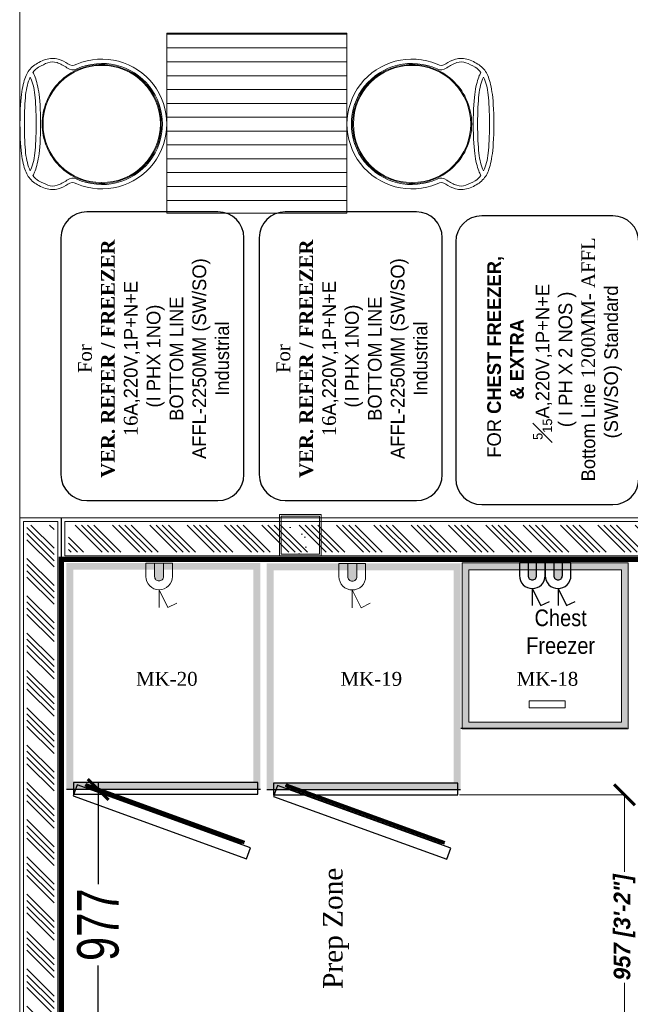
# Model space of a CAD drawing. Header units: millimetres. Extents: x 1277566 to 1493426, y 1039116 to 1145896.
# Tile 91 of 152: x 1368610 to 1370813, y 1136573 to 1140127. Entities that reach past the tile are written whole.
import ezdxf

# ---------------------------------------------------------------- set-up
doc = ezdxf.new("R2010")
doc.units = ezdxf.units.MM
doc.header["$PDMODE"] = 67
doc.linetypes.add('DASHED2', pattern=[0.375, 0.25, -0.125])
for name, color, linetype, lineweight in [('A - TEXT', 7, 'Continuous', 13), ('A Equipments', 7, 'Continuous', 5), ('CIVIL WALL HATCH', 7, 'Continuous', 5), ('CKD - Kit Text', 171, 'Continuous', 13), ('CKD Dimensions', 3, 'Continuous', 0), ('CKD-Electrical Point', 7, 'Continuous', 25), ('CKD-Electrical Text', 7, 'Continuous', 25), ('CKD-Equipements', 252, 'Continuous', 0), ('Comm BCAS Rejected', 1, 'Continuous', 9), ('EXISTING COLUMN', 5, 'Continuous', 20), ('FOH FURNITURE', 126, 'Continuous', 15), ('FRONT COUNTER', 214, 'Continuous', 18), ('Grey', 8, 'Continuous', 9), ('HATCH', 251, 'Continuous', 5), ('PLASTER', 252, 'Continuous', 9), ('tile finish', 32, 'Continuous', 9)]:
    doc.layers.add(name, color=color, linetype=linetype, lineweight=lineweight)
for name, color, linetype in [('Equipment Name', 8, 'Continuous'), ('FAINTEQUIP', 253, 'Continuous'), ('kitchen equip1', 8, 'Continuous')]:
    doc.layers.add(name, color=color, linetype=linetype)
doc.styles.add('CKD_Dimension Text', font='BOOKOS.TTF')
doc.styles.add('ROMANS', font='arial.ttf', dxfattribs={"width": 0.75})
doc.styles.add('STYLE1', font='GOTHIC.TTF', dxfattribs={"width": 0.9})
doc.styles.add('style12', font='BOOKOSI.TTF')
doc.styles.add('text', font='GOTHICBI.TTF')
doc.dimstyles.new('1.300', dxfattribs={"dimtxt": 150, "dimasz": 75, "dimexe": 25, "dimexo": 25, "dimgap": 15, "dimtad": 0, "dimdec": 0, "dimdsep": 46, "dimtxsty": 'ROMANS', "dimblk": 'ARCHTICK', "dimcen": 0.09, "dimdle": 25, "dimclrd": 256, "dimclre": 256, "dimclrt": 256, "dimadec": 1, "dimazin": 2, "dimtfac": 1, "dimtdec": 0, "dimtmove": 2, "dimatfit": 3, "dimldrblk": 'OPEN90', "dimfxl": 100, "dimtolj": 1, "dimtzin": 0, "dimlwe": -1, "dimarcsym": 0})
doc.dimstyles.new('CKD 6', dxfattribs={"dimtxt": 90, "dimasz": 75, "dimexe": 0, "dimexo": 6, "dimgap": 7.5, "dimtad": 0, "dimdec": 0, "dimzin": 1, "dimdsep": 46, "dimtxsty": 'text', "dimblk": 'ARCHTICK', "dimcen": 54, "dimdle": 0.0015, "dimclrd": 256, "dimclre": 256, "dimclrt": 256, "dimazin": 0, "dimtfac": 1, "dimtdec": 0, "dimtix": 1, "dimtmove": 0, "dimatfit": 3, "dimfxl": 1, "dimlwd": -1, "dimlwe": -1, "dimarcsym": 0})

# ---------------------------------------------------------------- blocks, each defined once
blk = doc.blocks.new('A$Cdc8c7812')
at = {"layer": 'HATCH'}
h = blk.add_hatch(dxfattribs=at)
h.set_pattern_fill('_USER', color=256, scale=50, style=0, pattern_type=0)
h.set_pattern_definition([(0, (865.34, 325), (0, 50), [])])
h.paths.add_polyline_path([(590.3, 0), (590.3, 650), (1240.3, 650), (1240.3, 0)])
at = {"layer": 'FOH FURNITURE'}
blk.add_lwpolyline([(590.3, 0), (590.3, 650), (1240.3, 650), (1240.3, 0)], close=True, dxfattribs=at)
for points in [[(355, 107.5, -0.414214), (140.3, 322.2, -0.414214), (355, 536.9), (355.7, 536.9, -0.414214), (570.4, 322.2, -0.414214), (355.7, 107.5), (355, 107.5)], [(355.7, 110.6, 0.414214), (567.2, 322.2, 0.414214), (355.7, 533.8), (355, 533.8, 0.414214), (143.5, 322.2, 0.414214), (355, 110.6), (355.7, 110.6)], [(1475.6, 107.5, 0.414214), (1690.3, 322.2, 0.414214), (1475.6, 536.9), (1475, 536.9, 0.414214), (1260.3, 322.2, 0.414214), (1475, 107.5), (1475.6, 107.5)], [(1475, 110.6, -0.414214), (1263.4, 322.2, -0.414214), (1475, 533.8), (1475.6, 533.8, -0.414214), (1687.2, 322.2, -0.414214), (1475.6, 110.6), (1475, 110.6)]]:
    blk.add_lwpolyline(points, format="xyb", close=True, dxfattribs=at)
for centre, radius, start, end in [((355.9, 322.2), 234.4, 247.2538, 112.7462), ((355.9, 322.2), 218.6, 245.5072, 114.4928), ((1474.8, 322.2), 234.4, 67.2538, 292.7462), ((1474.8, 322.2), 218.6, 65.5072, 294.4928)]:
    blk.add_arc(centre, radius, start, end, dxfattribs=at)
for points, knots in [([(265.3, 538.4), (253.2, 531.8), (242.6, 532.2), (233.5, 539.4), (224.4, 546.7), (212.6, 552.4), (198.3, 556.5), (183.9, 560.7), (168.4, 560), (151.9, 554.5), (135.3, 549.1), (121.1, 541.5), (109.2, 532), (97.2, 522.4), (88.2, 510.6), (82.2, 496.7), (76.3, 482.7), (71.2, 463.4), (67.1, 438.8), (63, 414.2), (60.7, 375.3), (60.3, 322.2)], [0, 0, 0, 0, 1, 1, 1, 2, 2, 2, 3, 3, 3, 4, 4, 4, 5, 5, 5, 6, 6, 6, 7, 7, 7, 7]), ([(265.3, 521.2), (254, 515.6), (242.2, 517), (229.9, 525.4), (217.7, 533.8), (205.7, 539.9), (193.9, 543.8), (182.2, 547.7), (171.2, 547.6), (160.9, 543.4), (150.5, 539.3), (139.5, 534), (127.7, 527.5), (120.1, 523.3), (113.2, 516.9), (107, 508)], [0, 0, 0, 0, 1, 1, 1, 2, 2, 2, 3, 3, 3, 4, 4, 4, 4.643615, 4.643615, 4.643615, 4.643615]), ([(1565.4, 538.4), (1577.5, 531.8), (1588.1, 532.2), (1597.2, 539.4), (1606.3, 546.7), (1618, 552.4), (1632.4, 556.5), (1646.8, 560.7), (1662.2, 560), (1678.8, 554.5), (1695.3, 549.1), (1709.6, 541.5), (1721.5, 532), (1733.5, 522.4), (1742.4, 510.6), (1748.4, 496.7), (1754.4, 482.7), (1759.5, 463.4), (1763.6, 438.8), (1767.7, 414.2), (1770, 375.3), (1770.4, 322.2)], [0, 0, 0, 0, 1, 1, 1, 2, 2, 2, 3, 3, 3, 4, 4, 4, 5, 5, 5, 6, 6, 6, 7, 7, 7, 7]), ([(1565.4, 521.2), (1576.7, 515.6), (1588.5, 517), (1600.8, 525.4), (1613, 533.8), (1625, 539.9), (1636.7, 543.8), (1648.5, 547.7), (1659.5, 547.6), (1669.8, 543.4), (1680.2, 539.3), (1691.2, 534), (1703, 527.5), (1710.6, 523.3), (1717.5, 516.9), (1723.7, 508)], [0, 0, 0, 0, 1, 1, 1, 2, 2, 2, 3, 3, 3, 4, 4, 4, 4.643615, 4.643615, 4.643615, 4.643615]), ([(107, 508), (109.2, 504.4), (111.1, 500.6), (112.8, 496.7), (118.8, 482.7), (123.9, 463.4), (128, 438.8), (132.1, 414.2), (134.4, 375.3), (134.8, 322.2)], [4.715926, 4.715926, 4.715926, 4.715926, 5, 5, 5, 6, 6, 6, 7, 7, 7, 7]), ([(1723.7, 508), (1721.5, 504.4), (1719.6, 500.6), (1717.8, 496.7), (1711.9, 482.7), (1706.8, 463.4), (1702.7, 438.8), (1698.6, 414.2), (1696.3, 375.3), (1695.9, 322.2)], [4.715926, 4.715926, 4.715926, 4.715926, 5, 5, 5, 6, 6, 6, 7, 7, 7, 7]), ([(97.5, 491.5), (97.5, 491.4), (97.4, 491.3), (97.4, 491.2), (89, 473.5), (83.5, 452.1), (80.7, 426.9), (78, 401.8), (76.4, 366.9), (76.1, 322.2)], [4.994579, 4.994579, 4.994579, 4.994579, 5, 5, 5, 6, 6, 6, 7, 7, 7, 7]), ([(97.5, 491.5), (97.6, 491.4), (97.6, 491.3), (97.7, 491.2), (106, 473.5), (111.6, 452.1), (114.4, 426.9), (117.1, 401.8), (118.7, 366.9), (119, 322.2)], [4.994579, 4.994579, 4.994579, 4.994579, 5, 5, 5, 6, 6, 6, 7, 7, 7, 7]), ([(1733.1, 491.5), (1733.1, 491.4), (1733.1, 491.3), (1733, 491.2), (1724.6, 473.5), (1719.1, 452.1), (1716.3, 426.9), (1713.6, 401.8), (1712, 366.9), (1711.7, 322.2)], [4.994579, 4.994579, 4.994579, 4.994579, 5, 5, 5, 6, 6, 6, 7, 7, 7, 7]), ([(1733.1, 491.5), (1733.2, 491.4), (1733.2, 491.3), (1733.3, 491.2), (1741.6, 473.5), (1747.2, 452.1), (1750, 426.9), (1752.7, 401.8), (1754.3, 366.9), (1754.6, 322.2)], [4.994579, 4.994579, 4.994579, 4.994579, 5, 5, 5, 6, 6, 6, 7, 7, 7, 7]), ([(265.3, 106), (253.2, 112.6), (242.6, 112.3), (233.4, 105), (224.3, 97.8), (212.7, 92.1), (198.6, 87.9), (184.5, 83.8), (169, 84.5), (152.2, 89.9), (135.4, 95.4), (121, 102.9), (109.1, 112.5), (97.2, 122.1), (88.3, 133.8), (82.3, 147.8), (76.3, 161.7), (71.2, 181), (67.1, 205.7), (63, 230.3), (60.7, 269.1), (60.3, 322.2)], [0, 0, 0, 0, 1, 1, 1, 2, 2, 2, 3, 3, 3, 4, 4, 4, 5, 5, 5, 6, 6, 6, 7, 7, 7, 7]), ([(97.5, 153), (97.5, 153.1), (97.5, 153.2), (97.4, 153.2), (89, 171), (83.5, 192.4), (80.7, 217.5), (78, 242.7), (76.4, 277.6), (76.1, 322.2)], [4.995195, 4.995195, 4.995195, 4.995195, 5, 5, 5, 6, 6, 6, 7, 7, 7, 7]), ([(97.5, 153), (97.6, 153.1), (97.6, 153.2), (97.7, 153.2), (106, 171), (111.6, 192.4), (114.4, 217.5), (117.1, 242.7), (118.7, 277.6), (119, 322.2)], [4.995195, 4.995195, 4.995195, 4.995195, 5, 5, 5, 6, 6, 6, 7, 7, 7, 7]), ([(107, 136.4), (109.2, 140.1), (111.1, 143.8), (112.8, 147.8), (118.8, 161.7), (123.9, 181), (128, 205.7), (132.1, 230.3), (134.4, 269.1), (134.8, 322.2)], [4.716382, 4.716382, 4.716382, 4.716382, 5, 5, 5, 6, 6, 6, 7, 7, 7, 7]), ([(1565.4, 106), (1577.5, 112.6), (1588.1, 112.3), (1597.3, 105), (1606.4, 97.8), (1618, 92.1), (1632.1, 87.9), (1646.2, 83.8), (1661.7, 84.5), (1678.5, 89.9), (1695.3, 95.4), (1709.7, 102.9), (1721.6, 112.5), (1733.5, 122.1), (1742.4, 133.8), (1748.4, 147.8), (1754.4, 161.7), (1759.5, 181), (1763.6, 205.7), (1767.7, 230.3), (1770, 269.1), (1770.4, 322.2)], [0, 0, 0, 0, 1, 1, 1, 2, 2, 2, 3, 3, 3, 4, 4, 4, 5, 5, 5, 6, 6, 6, 7, 7, 7, 7]), ([(1723.7, 136.4), (1721.5, 140.1), (1719.6, 143.8), (1717.9, 147.8), (1711.9, 161.7), (1706.8, 181), (1702.7, 205.7), (1698.6, 230.3), (1696.3, 269.1), (1695.9, 322.2)], [4.716382, 4.716382, 4.716382, 4.716382, 5, 5, 5, 6, 6, 6, 7, 7, 7, 7]), ([(1733.1, 153), (1733.1, 153.1), (1733.1, 153.2), (1733, 153.2), (1724.6, 171), (1719.1, 192.4), (1716.3, 217.5), (1713.6, 242.7), (1712, 277.6), (1711.7, 322.2)], [4.995195, 4.995195, 4.995195, 4.995195, 5, 5, 5, 6, 6, 6, 7, 7, 7, 7]), ([(1733.1, 153), (1733.2, 153.1), (1733.2, 153.2), (1733.3, 153.2), (1741.6, 171), (1747.2, 192.4), (1750, 217.5), (1752.7, 242.7), (1754.3, 277.6), (1754.6, 322.2)], [4.995195, 4.995195, 4.995195, 4.995195, 5, 5, 5, 6, 6, 6, 7, 7, 7, 7]), ([(265.3, 123.3), (254, 128.8), (242.2, 127.4), (229.8, 119), (217.5, 110.6), (205.7, 104.5), (194.5, 100.8), (183.2, 97), (172.2, 97.1), (161.4, 101.1), (150.5, 105.2), (139.3, 110.5), (127.6, 116.9), (120, 121.1), (113.2, 127.6), (107, 136.4)], [0, 0, 0, 0, 1, 1, 1, 2, 2, 2, 3, 3, 3, 4, 4, 4, 4.64397, 4.64397, 4.64397, 4.64397]), ([(1565.4, 123.3), (1576.7, 128.8), (1588.5, 127.4), (1600.8, 119), (1613.2, 110.6), (1625, 104.5), (1636.2, 100.8), (1647.4, 97), (1658.5, 97.1), (1669.3, 101.1), (1680.1, 105.2), (1691.4, 110.5), (1703.1, 116.9), (1710.7, 121.1), (1717.5, 127.6), (1723.7, 136.4)], [0, 0, 0, 0, 1, 1, 1, 2, 2, 2, 3, 3, 3, 4, 4, 4, 4.64397, 4.64397, 4.64397, 4.64397])]:
    blk.add_open_spline(points, degree=3, knots=knots, dxfattribs=at)
blk = doc.blocks.new('_ARCHTICK')
at = {"color": 0, "linetype": 'ByBlock', "const_width": 0.15}
blk.add_lwpolyline([(-0.5, -0.5), (0.5, 0.5)], dxfattribs=at)
blk = doc.blocks.new('*D163')
at = {"layer": 'CKD Dimensions', "transparency": 16777216}
for p, q in [((1370197.4, 1137329.4), (1370792.3, 1137329.4)), ((1370723.3, 1136372.7), (1370792.3, 1136372.7))]:
    blk.add_line(p, q, dxfattribs=at)
at = {"layer": 'CKD Dimensions', "color": 30, "transparency": 16777216}
for p, q in [((1370792.3, 1137329.4), (1370792.3, 1137051.5)), ((1370792.3, 1136372.7), (1370792.3, 1136650.6))]:
    blk.add_line(p, q, dxfattribs=at)
at = {"layer": 'Defpoints', "color": 0, "transparency": 16777216}
for p in [(1370191.4, 1137329.4, 0), (1370717.3, 1136372.7), (1370792.3, 1136372.7)]:
    blk.add_point(p, dxfattribs=at)
at = {"layer": 'CKD Dimensions', "color": 30, "transparency": 16777216, "xscale": 75, "yscale": 75, "zscale": 75}
for p, rotation in [((1370792.3, 1137329.4), 90), ((1370792.3, 1136372.7), 270)]:
    blk.add_blockref('_ARCHTICK', p, dxfattribs=dict(at, rotation=rotation))
at = {"layer": 'CKD Dimensions', "transparency": 16777216, "insert": (1370792.3, 1136851.1), "char_height": 60, "attachment_point": 5, "rotation": 90, "style": 'text'}
blk.add_mtext('957 [3\'-2"]', dxfattribs=at)
blk = doc.blocks.new('*D154')
at = {"layer": 'CKD-Equipements', "lineweight": -2, "transparency": 16777216}
for p, q in [((1368892.9, 1137373.4), (1368892.9, 1136999.3)), ((1368892.9, 1136346.7), (1368892.9, 1136720.8))]:
    blk.add_line(p, q, dxfattribs=at)
at = {"layer": 'CKD-Equipements', "linetype": 'DASHED2', "transparency": 16777216}
for p, q in [((1368803.4, 1137348.4), (1368917.9, 1137348.4)), ((1368803.8, 1136371.7), (1368917.9, 1136371.7))]:
    blk.add_line(p, q, dxfattribs=at)
at = {"layer": 'Defpoints', "color": 0, "transparency": 16777216}
for p in [(1368778.4, 1137348.4, 0), (1368778.8, 1136371.7), (1368892.9, 1136371.7)]:
    blk.add_point(p, dxfattribs=at)
at = {"layer": 'CKD-Equipements', "lineweight": -2, "transparency": 16777216, "xscale": 75, "yscale": 75, "zscale": 75}
for p, rotation in [((1368892.9, 1137348.4), 90), ((1368892.9, 1136371.7), 270)]:
    blk.add_blockref('_ARCHTICK', p, dxfattribs=dict(at, rotation=rotation))
at = {"layer": 'CKD-Equipements', "transparency": 16777216, "insert": (1368892.9, 1136860.1), "char_height": 150, "attachment_point": 5, "rotation": 90, "style": 'ROMANS', "bg_fill": 3, "box_fill_scale": 1.1, "bg_fill_color": 256, "bg_fill_true_color": 13158600, "bg_fill_transparency": 0}
blk.add_mtext('\\A1;977', dxfattribs=at)
blk = doc.blocks.new('_Open90')
at = {"color": 0, "linetype": 'ByBlock', "lineweight": -2}
for p, q in [((-0.5, 0.5), (0, 0)), ((0, 0), (-1, 0)), ((0, 0), (-0.5, -0.5))]:
    blk.add_line(p, q, dxfattribs=at)
blk = doc.blocks.new('A$C41F15E28')
at = {"layer": 'CKD-Electrical Point'}
blk.add_hatch(color=7, dxfattribs=at).paths.add_polyline_path([(15.5, 0), (-15.5, 0), (-15.5, -46.4, 0.414214), (0, -61.9, 0.414214), (15.5, -46.4)])
at = {"layer": 'CKD-Electrical Point', "color": 7}
for p, q in [((0, -92.9), (-31, -154.8)), ((0, -92.9), (0, -154.8)), ((-31, -154.8), (-61.9, -139.3))]:
    blk.add_line(p, q, dxfattribs=at)
blk.add_lwpolyline([(-46.4, 0), (46.4, 0), (46.4, -46.4, -0.414214), (0, -92.9), (0, -92.9, -0.414214), (-46.4, -46.4), (-46.4, 0)], format="xyb", dxfattribs=at)
blk.add_lwpolyline([(-15.5, 0), (15.5, 0), (15.5, -46.4, -0.414214), (0, -61.9, -0.414214), (-15.5, -46.4)], format="xyb", close=True, dxfattribs=at)
blk = doc.blocks.new('WQEREYTI')
at = {"layer": 'CKD-Electrical Point', "lineweight": 0}
blk.add_hatch(color=4, dxfattribs=at).paths.add_polyline_path([(5560326.96, 630080.87), (5560326.96, 630079.63), (5560328.82, 630079.63, 0.414214), (5560329.44, 630080.25, 0.414214), (5560328.82, 630080.87)])
at = {"layer": 'CKD-Electrical Point', "color": 4, "lineweight": 0}
for p, q in [((5560330.68, 630080.25), (5560333.16, 630080.25)), ((5560330.68, 630080.25), (5560333.16, 630079.01)), ((5560333.16, 630079.01), (5560332.54, 630077.77))]:
    blk.add_line(p, q, dxfattribs=at)
blk.add_lwpolyline([(5560326.96, 630078.39), (5560326.96, 630082.11), (5560328.82, 630082.11, -0.414214), (5560330.68, 630080.25), (5560330.68, 630080.25, -0.414214), (5560328.82, 630078.39), (5560326.96, 630078.39)], format="xyb", dxfattribs=at)
blk.add_lwpolyline([(5560326.96, 630079.63), (5560326.96, 630080.87), (5560328.82, 630080.87, -0.414214), (5560329.44, 630080.25, -0.414214), (5560328.82, 630079.63)], format="xyb", close=True, dxfattribs=at)

msp = doc.modelspace()

# ---------------------------------------------------------------- hatches: boundary and pattern name
at = {"layer": 'CIVIL WALL HATCH'}
h = msp.add_hatch(dxfattribs=at)
h.set_pattern_fill('ANSI34', color=256, scale=5, angle=90)
h.set_pattern_definition([(135, (185545.61, -46618.93), (-67.351921, -67.351921), []), (135, (185545.61, -46596.48), (-67.351921, -67.351921), []), (135, (185545.61, -46574.03), (-67.351921, -67.351921), []), (135, (185545.61, -46551.58), (-67.351921, -67.351921), [])])
h.paths.add_polyline_path([(1368733.9579, 1138302.9562), (1368733.7873, 1133832.4515), (1368635.7946, 1133832.4515), (1368635.9652, 1138302.9562)])
h = msp.add_hatch(dxfattribs=at)
h.set_pattern_fill('ANSI34', color=256, scale=5, angle=90)
h.set_pattern_definition([(135, (2559477.43, -24615.88), (-67.351921, -67.351921), []), (135, (2559477.43, -24593.43), (-67.351921, -67.351921), []), (135, (2559477.43, -24570.98), (-67.351921, -67.351921), []), (135, (2559477.43, -24548.53), (-67.351921, -67.351921), [])])
h.paths.add_polyline_path([(1368785.9652, 1138302.869), (1368785.9652, 1138204.8763), (1371995.3394, 1138204.8946), (1375023.4587, 1138204.894), (1375023.4587, 1138302.8868), (1371996.0983, 1138302.869)])
at = {"layer": 'EXISTING COLUMN', "linetype": 'Continuous'}
h = msp.add_hatch(dxfattribs=at)
h.set_pattern_fill('AR-CONC', color=256, style=2)
h.set_pattern_definition([(50, (515583.73, -27594.9), (182.184669, -15.939086), [19.05, -209.55]), (355, (515583.73, -27594.9), (-35.243421, 191.056845), [15.24, -167.640584]), (100.451445, (515598.91, -27596.23), (146.941247, 175.117752), [16.190009, -178.090245]), (46.1842, (515583.73, -27544.1), (271.07904, -42.042328), [28.575, -314.325]), (96.635558, (515606.32, -27547.6), (237.404134, 247.426125), [24.285023, -267.13561]), (351.184151, (515583.73, -27544.1), (237.404134, 247.426125), [22.859967, -251.45973]), (21, (515609.13, -27556.8), (151.614391, -102.265198), [19.05, -209.55]), (326, (515609.13, -27556.8), (61.802028, 184.187966), [15.24, -167.64]), (71.451445, (515621.77, -27565.32), (213.41642, 81.922769), [16.190009, -178.089938]), (37.5, (515583.73, -27594.9), (3.0886033, 84.555039), [0, -165.608, 0, -170.18, 0, -168.275]), (7.5, (515583.73, -27594.9), (66.8196625, 100.180575), [0, -97.028, 0, -161.798, 0, -64.135]), (327.5, (515527.09, -27594.9), (135.5905952, -5.728744), [0, -63.5, 0, -198.12, 0, -262.89]), (317.5, (515501.69, -27594.9), (148.129181, 25.426491), [0, -82.55, 0, -131.572, 0, -186.69])])
h.paths.add_polyline_path([(1369547.3642, 1138341.4478), (1369697.3642, 1138341.4478), (1369697.3642, 1138191.4478), (1369547.3642, 1138191.4478)])
at = {"layer": 'FAINTEQUIP'}
h = msp.add_hatch(dxfattribs=at)
h.set_pattern_fill('INSUL', color=4, angle=360)
h.set_pattern_definition([(360, (-11103500.483, 2005797.476), (2e-14, 9.525), []), (360, (-11103500.483, 2005800.651), (2e-14, 9.525), [3.175, -3.175]), (360, (-11103500.483, 2005803.826), (2e-14, 9.525), [3.175, -3.175])])
h.paths.add_polyline_path([(1368778.3622, 1137348.388), (1368778.3622, 1138166.388), (1369478.3622, 1138166.388), (1369478.3622, 1137348.388)])
h.paths.add_polyline_path([(1368803.3622, 1137373.388), (1368803.3622, 1138141.388), (1369453.3622, 1138141.388), (1369453.3622, 1137373.388)], flags=16)
h = msp.add_hatch(dxfattribs=at)
h.set_pattern_fill('INSUL', color=4, angle=360)
h.set_pattern_definition([(360, (-11104223.152, 2005799.205), (3e-14, 9.525), []), (360, (-11104223.152, 2005802.38), (3e-14, 9.525), [3.175, -3.175]), (360, (-11104223.152, 2005805.555), (3e-14, 9.525), [3.175, -3.175])])
h.paths.add_polyline_path([(1369501.0314, 1137346.659), (1369501.0314, 1138164.659), (1370201.0314, 1138164.659), (1370201.0314, 1137346.659)])
h.paths.add_polyline_path([(1369526.0314, 1137371.659), (1369526.0314, 1138139.659), (1370176.0314, 1138139.659), (1370176.0314, 1137371.659)], flags=16)
h = msp.add_hatch(dxfattribs=at)
h.set_pattern_fill('INSUL', color=4)
h.set_pattern_definition([(360, (-11122741.845, 2007795.206), (2e-14, 9.525), []), (360, (-11122741.845, 2007798.381), (2e-14, 9.525), [3.175, -3.175]), (360, (-11122741.845, 2007801.556), (2e-14, 9.525), [3.175, -3.175])])
h.paths.add_polyline_path([(1370206.0623, 1138166.6841), (1370206.0623, 1137566.6841), (1370806.0623, 1137566.6841), (1370806.0623, 1138166.6841)])
edge = h.paths.add_edge_path(flags=16)
edge.add_line((1370206.0623, 1138166.6841), (1370706.0623, 1138166.6841))
h.paths.add_polyline_path([(1370781.0623, 1138141.6841), (1370231.0623, 1138141.6841), (1370231.0623, 1137591.6841), (1370781.0623, 1137591.6841)], flags=16)

# ---------------------------------------------------------------- linework, layer by layer
msp.add_line((1368759.9615, 1138328.9599), (1368759.7909, 1133806.4478))
at = {"layer": 'A Equipments'}
for p, q in [((1370231.0623, 1137591.6841, 58.9529), (1370781.0623, 1137591.6841, 58.9529)), ((1370206.0623, 1137566.6841, 58.9529), (1370806.0623, 1137566.6841, 58.9529))]:
    msp.add_line(p, q, dxfattribs=at)
at = {"layer": 'CKD Dimensions', "ltscale": 0.25}
msp.add_lwpolyline([(1370448.0725, 1137667.924), (1370577.5725, 1137667.924), (1370577.5725, 1137643.424), (1370448.0725, 1137643.424)], close=True, dxfattribs=at)
at = {"layer": 'CKD-Electrical Text', "color": 7, "linetype": 'Continuous', "elevation": -23503.9041}
for points in [[(1368852.2039, 1138391.1818), (1369325.3739, 1138391.1818, 0.414213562), (1369419.0363, 1138484.8442), (1369419.0363, 1139339.8743, 0.414213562), (1369325.3739, 1139433.5367), (1368852.2039, 1139433.5367, 0.414213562), (1368758.5416, 1139339.8743), (1368758.5416, 1138484.8442, 0.414213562)], [(1369568.0233, 1138391.1818), (1370041.1933, 1138391.1818, 0.414213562), (1370134.8556, 1138484.8442), (1370134.8556, 1139339.8743, 0.414213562), (1370041.1933, 1139433.5367), (1369568.0233, 1139433.5367, 0.414213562), (1369474.3609, 1139339.8743), (1369474.3609, 1138484.8442, 0.414213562)], [(1370277.1441, 1138376.5612), (1370750.3141, 1138376.5612, 0.414213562), (1370843.9765, 1138470.2235), (1370843.9765, 1139325.2537, 0.414213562), (1370750.3141, 1139418.9161), (1370277.1441, 1139418.9161, 0.414213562), (1370183.4818, 1139325.2537), (1370183.4818, 1138470.2235, 0.414213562)]]:
    msp.add_lwpolyline(points, format="xyb", close=True, dxfattribs=at)
at = {"layer": 'Comm BCAS Rejected'}
msp.add_line((1368609.7909, 1133656.4478), (1368609.7909, 1143710.0341), dxfattribs=at)
at = {"layer": 'EXISTING COLUMN', "linetype": 'Continuous'}
for points in [[(1369547.3642, 1138191.4478), (1369697.3642, 1138191.4478), (1369697.3642, 1138341.4478), (1369547.3642, 1138341.4478)], [(1369547.3642, 1138341.4478), (1369697.3642, 1138341.4478), (1369697.3642, 1138191.4478), (1369547.3642, 1138191.4478)], [(1369553.3642, 1138197.4478), (1369691.3642, 1138197.4478), (1369691.3642, 1138335.4478), (1369553.3642, 1138335.4478)]]:
    msp.add_lwpolyline(points, close=True, dxfattribs=at)
at = {"layer": 'FAINTEQUIP'}
for p, q in [((1369453.3622, 1137373.388, 0), (1368803.3622, 1137373.388, 0)), ((1370176.0314, 1137371.659, 0), (1369526.0314, 1137371.659, 0)), ((1369478.3622, 1137348.388, 0), (1368778.3622, 1137348.388, 0)), ((1370201.0314, 1137346.659, 0), (1369501.0314, 1137346.659, 0))]:
    msp.add_line(p, q, dxfattribs=at)
at = {"layer": 'FAINTEQUIP', "elevation": 0}
for points in [[(1368802.4664, 1137325.0185), (1369427.9256, 1137097.9613), (1369442.3419, 1137137.673), (1368816.8827, 1137364.7301)], [(1368803.3622, 1137331.1405), (1369468.76, 1137331.1405), (1369468.76, 1137373.388), (1368803.3622, 1137373.388)], [(1369525.1356, 1137323.2895), (1370150.5948, 1137096.2323), (1370165.0111, 1137135.944), (1369539.552, 1137363.0012)], [(1369526.0314, 1137329.4116), (1370191.4292, 1137329.4116), (1370191.4292, 1137371.659), (1369526.0314, 1137371.659)]]:
    msp.add_lwpolyline(points, close=True, dxfattribs=at)
for points in [[(1368844.9576, 1137361.9134), (1369418.9983, 1137153.5225)], [(1369419.7551, 1137155.6073), (1368845.7145, 1137363.9983)], [(1368847.9495, 1137367.7933), (1369420.4751, 1137159.9523)], [(1368848.7256, 1137369.9313), (1369421.2513, 1137162.0903)], [(1370142.4243, 1137153.8784), (1369568.3837, 1137362.2693)], [(1369570.6187, 1137366.0643), (1370143.1443, 1137158.2233)], [(1369571.3948, 1137368.2024), (1370143.9205, 1137160.3614)], [(1369410.7976, 1137151.8932), (1368850.2033, 1137355.4028)], [(1369567.6268, 1137360.1845), (1370141.6675, 1137151.7935)], [(1370133.4668, 1137150.1642), (1369572.8725, 1137353.6738)]]:
    msp.add_lwpolyline(points, dxfattribs=at)
at = {"layer": 'FRONT COUNTER', "const_width": 20}
msp.add_lwpolyline([(1371632.5127, 1133806.4485), (1371632.6163, 1135756.5107), (1368759.9102, 1135756.9113), (1368759.9386, 1138178.9599), (1375023.4587, 1138178.9599), (1375023.4587, 1133806.4478), (1374322.3642, 1133806.4478), (1374322.3642, 1133911.4478), (1373842.3642, 1133911.4478), (1373842.3642, 1133806.4478), (1371632.5127, 1133806.5653)], dxfattribs=at)
at = {"layer": 'Grey', "elevation": 0}
for points in [[(1370206.0623, 1138166.6841), (1370206.0623, 1137566.6841), (1370806.0623, 1137566.6841), (1370806.0623, 1138166.6841)], [(1370781.0623, 1138141.6841), (1370231.0623, 1138141.6841), (1370231.0623, 1137591.6841), (1370781.0623, 1137591.6841)]]:
    msp.add_lwpolyline(points, close=True, dxfattribs=at)
at = {"layer": 'kitchen equip1'}
msp.add_line((1370801.8933, 1137567.9133, 4513.1449), (1370201.8933, 1137567.9133, 4513.1449), dxfattribs=at)
at = {"layer": 'PLASTER'}
for points in [[(1368746.9597, 1138315.9581), (1368746.7891, 1133819.4496), (1368622.7928, 1133819.4496), (1368622.9633, 1138315.9581)], [(1368772.9633, 1138315.9581), (1368772.9633, 1138191.9617), (1375023.4587, 1138191.8884), (1375010.4569, 1138191.8884), (1375010.4569, 1138315.8848), (1374997.455, 1138315.8848), (1374997.455, 1138315.8848)]]:
    msp.add_lwpolyline(points, close=True, dxfattribs=at)
at = {"layer": 'tile finish'}
msp.add_lwpolyline([(1368759.9615, 1138328.9599), (1368759.7909, 1133806.4478), (1368609.7909, 1133806.4478), (1368609.9615, 1138328.9599)], close=True, dxfattribs=at)
msp.add_lwpolyline([(1368759.9615, 1138328.9599), (1368759.9615, 1138178.9599), (1375023.4587, 1138178.8866), (1375023.4587, 1138178.8866), (1375023.4587, 1138328.8866), (1375023.4587, 1138328.8866), (1375023.4587, 1138328.8866), (1368759.9615, 1138328.9599)], dxfattribs=at)

# ---------------------------------------------------------------- block references
at = {"layer": 'CKD-Electrical Point', "color": 2, "lineweight": 50, "xscale": -25.85241221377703, "yscale": 25.85241221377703, "zscale": 25.85241221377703, "rotation": 89.99999999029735}
for p in [(17658207.1861, 144886029.6958), (17658904.4294, 144886029.2707)]:
    msp.add_blockref('WQEREYTI', p, dxfattribs=at)
at = {"layer": 'CKD-Electrical Point', "color": 2, "lineweight": 50, "xscale": -1, "rotation": 0.003611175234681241}
for p in [(1370459.625, 1138166.6812), (1370552.4996, 1138166.687)]:
    msp.add_blockref('A$C41F15E28', p, dxfattribs=at)
at = {"layer": 'FOH FURNITURE', "xscale": -1}
msp.add_blockref('A$Cdc8c7812', (1370381.1322, 1139428.4), dxfattribs=at)

# ---------------------------------------------------------------- texts
at = {"layer": 'A - TEXT', "insert": (1370561.7998, 1137997.9552), "char_height": 60, "width": 704.58912, "attachment_point": 2, "style": 'STYLE1'}
msp.add_mtext('Chest \\PFreezer', dxfattribs=at)
at = {"layer": 'CKD - Kit Text', "style": 'style12'}
msp.add_text('Prep Zone', height=70, rotation=90, dxfattribs=at).set_placement((1369774.8269, 1136628.5362, -205))
at = {"layer": 'CKD-Electrical Text', "color": 4, "linetype": 'Continuous', "char_height": 49.5, "width": 939.040465, "attachment_point": 5, "rotation": 90, "style": 'CKD_Dimension Text'}
for s, insert in [('{\\fCentury Gothic|b0|i0|c238|p34;\\C256;  FOR \\fCentury Gothic|b1|i0|c0|p34;CHEST FREEZER,\\P & EXTRA \\P\\A1;\\fCentury Gothic|b0|i0|c0|p34;{\\H0.7x;\\S5#15;}\\H1.00002x;A\\fCentury Gothic|b0|i0|c238|p34;,220V,1P+N+E \\P ( I PH X \\fCentury Gothic|b0|i0|c0|p34;2\\fCentury Gothic|b0|i0|c238|p34; NO\\fCentury Gothic|b0|i0|c0|p34;S\\fCentury Gothic|b0|i0|c238|p34; )\\fCentury Gothic|b0|i0|c0|p34; \\P\\fCentury Gothic|b0|i0|c238|p34; \\fCentury Gothic|b0|i0|c0|p34;Bottom Line \\fBookman Old Style|b0|i0|c0|p18;\\H0.99998x;1200MM- AFFL\\fCentury Gothic|b0|i0|c238|p34; (SW/SO)\\fBookman Old Style|b0|i0|c0|p18; \\fCentury Gothic|b0|i0|c238|p34;Standard }', (1370540.2203, 1138891.6617)), ('{\\C7;For  \\P\\fBookman Old Style|b1|i0|c0|p18;VER. REFER / FREEZER\\P\\fBookman Old Style|b0|i0|c0|p18;16\\fCentury Gothic|b0|i0|c238|p34;A,220V,1P+N+E\\P (I PHX 1NO)\\fCentury Gothic|b0|i0|c0|p34; \\PBOTTOM LINE \\PAFFL-2250MM \\fCentury Gothic|b0|i0|c238|p34;(SW/SO)\\PIndustrial} ', (1369093.2416, 1138903.5806, 0.1209)), ('{\\C7;For  \\P\\fBookman Old Style|b1|i0|c0|p18;VER. REFER / FREEZER\\P\\fBookman Old Style|b0|i0|c0|p18;16\\fCentury Gothic|b0|i0|c238|p34;A,220V,1P+N+E\\P (I PHX 1NO)\\fCentury Gothic|b0|i0|c0|p34; \\PBOTTOM LINE \\PAFFL-2250MM \\fCentury Gothic|b0|i0|c238|p34;(SW/SO)\\PIndustrial} ', (1369809.0609, 1138903.5806, 0.1209))]:
    msp.add_mtext(s, dxfattribs=dict(at, insert=insert))
at = {"layer": 'Equipment Name', "char_height": 50, "width": 781.752435, "attachment_point": 1, "style": 'CKD_Dimension Text'}
for s, insert in [('MK-20', (1369029.4764, 1137772.7296)), ('MK-19', (1369767.4013, 1137772.7296)), ('MK-18', (1370403.0845, 1137772.7296))]:
    msp.add_mtext(s, dxfattribs=dict(at, insert=insert))

# ---------------------------------------------------------------- dimensions: what is measured, and where the dimension line sits
at = {"layer": 'CKD Dimensions'}
dim = msp.add_linear_dim(base=(1370792.3208, 1136372.7441), p1=(1370191.4292, 1137329.4116, 0), p2=(1370717.3208, 1136372.7441), angle=90, dimstyle='CKD 6', override={"dimtxt": 60, "dimtxsty": 'text', "dimclrd": 30, "dimtix": 0, "dimatfit": 2}, dxfattribs=at)
dim.commit()
dim.dimension.update_dxf_attribs({"geometry": '*D163', "text_midpoint": (1370792.3208, 1136851.0778)})

# ---------------------------------------------------------------- next in the draw order: dimensions: what is measured, and where the dimension line sits
at = {"layer": 'CKD-Equipements'}
dim = msp.add_linear_dim(base=(1368892.9435, 1136371.717), p1=(1368778.3622, 1137348.388, 0), p2=(1368778.7578, 1136371.717), angle=90, dimstyle='1.300', override={"dimfxl": 500, "dimfxlon": 1, "dimtfill": 1, "dimarcsym": 1}, dxfattribs=at)
dim.commit()
dim.dimension.update_dxf_attribs({"geometry": '*D154', "text_midpoint": (1368892.9435, 1136860.0525)})

doc.saveas('drawing.dxf')
